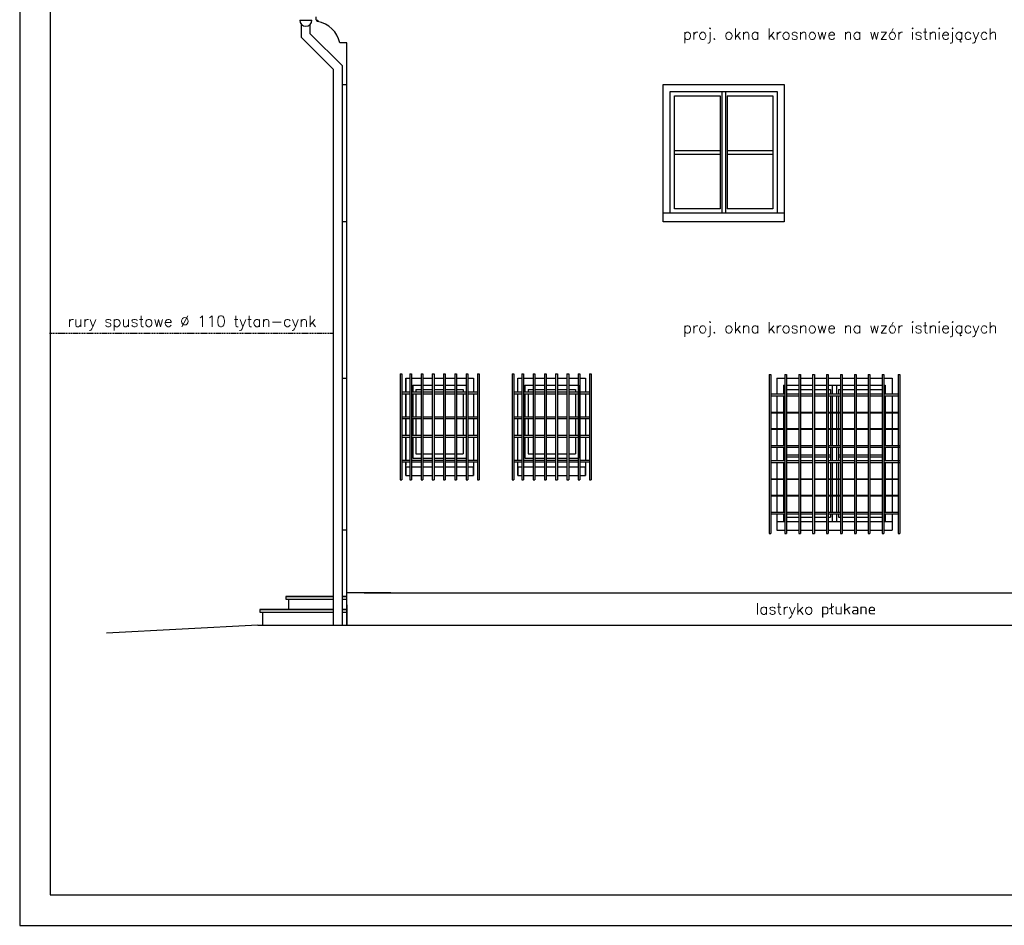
# Model space of a CAD drawing. Header units: millimetres. Extents: x 11979 to 37895, y 18730 to 47884.
# Tile 86 of 256: x 34200 to 35334, y 30286 to 31328. Entities that reach past the tile are written whole.
import ezdxf
from ezdxf.enums import TextEntityAlignment as Align

# ---------------------------------------------------------------- set-up
doc = ezdxf.new("R2010")
doc.units = ezdxf.units.MM
doc.linetypes.add('HIDDEN', pattern=[0.375, 0.25, -0.125])
for name, color, linetype in [('-LI-WIDOK', 2, 'Continuous'), ('-RAMKA', 2, 'Continuous'), ('-TABELKA', 2, 'Continuous'), ('_PROJEKTOWANE', 5, 'Continuous'), ('PROJEKTOWANE', 5, 'Continuous')]:
    doc.layers.add(name, color=color, linetype=linetype)
doc.styles.add('SIMPLEX', font='simplex')

# ---------------------------------------------------------------- blocks, each defined once
blk = doc.blocks.new('FRWERFRWFSDWR')
at = {"layer": '-RAMKA', "color": 8}
for p, q in [((7167.9, 12472.2), (7167.9, 10372.2)), ((7167.9, 10372.2), (10137.9, 10372.2))]:
    blk.add_line(p, q, dxfattribs=at)
at = {"layer": '-RAMKA', "color": 2}
for p, q in [((7202.9, 12347.2), (7202.9, 10407.2)), ((7202.9, 10407.2), (10102.9, 10407.2))]:
    blk.add_line(p, q, dxfattribs=at)

msp = doc.modelspace()

# ---------------------------------------------------------------- linework, layer by layer
at = {"layer": '-LI-WIDOK'}
for p, q in [((34541.71, 31328.1), (34541.71, 31331.55)), ((34576.69, 31301.55), (34568.71, 31301.55)), ((34576.69, 30740.55), (34576.69, 31301.55)), ((34571.69, 31253.55), (34576.69, 31253.54)), ((34941.19, 31253.55), (35080.19, 31253.55)), ((34941.19, 31095.55), (34941.19, 31253.55)), ((35080.19, 31253.55), (35080.19, 31095.55)), ((34949.19, 31245.55), (35072.19, 31245.55)), ((34949.19, 31105.55), (34949.19, 31245.55)), ((35072.19, 31245.55), (35072.19, 31105.55)), ((35080.19, 31105.55), (34941.19, 31105.55)), ((34576.69, 31095.55), (34571.69, 31095.55)), ((35080.19, 31095.55), (34941.19, 31095.55)), ((34571.69, 30915.53), (34576.69, 30915.53)), ((34644.69, 30915.53), (34649.24, 30915.53)), ((34644.69, 30899.79), (34644.69, 30915.53)), ((34644.69, 30915.53), (34644.69, 30899.79)), ((34651.24, 30915.53), (34662.24, 30915.53)), ((34664.24, 30915.53), (34675.24, 30915.53)), ((34677.24, 30915.53), (34688.24, 30915.53)), ((34690.24, 30915.53), (34701.24, 30915.53)), ((34703.24, 30915.53), (34714.24, 30915.53)), ((34716.24, 30915.53), (34722.69, 30915.53)), ((34722.69, 30915.53), (34722.69, 30899.79)), ((34773.69, 30915.53), (34778.24, 30915.53)), ((34773.69, 30899.79), (34773.69, 30915.53)), ((34780.24, 30915.53), (34791.24, 30915.53)), ((34793.24, 30915.53), (34804.24, 30915.53)), ((34806.24, 30915.53), (34817.24, 30915.53)), ((34819.24, 30915.53), (34830.24, 30915.53)), ((34832.24, 30915.53), (34843.24, 30915.53)), ((34845.24, 30915.53), (34851.69, 30915.53)), ((34851.69, 30915.53), (34851.69, 30899.79)), ((35071.69, 30915.53), (35081.11, 30915.53)), ((35071.69, 30915.53), (35071.69, 30897.42)), ((35083.11, 30915.53), (35097.11, 30915.53)), ((35099.11, 30915.53), (35113.11, 30915.53)), ((35115.11, 30915.53), (35129.11, 30915.53)), ((35131.11, 30915.53), (35145.11, 30915.53)), ((35147.11, 30915.53), (35161.11, 30915.53)), ((35163.11, 30915.53), (35177.11, 30915.53)), ((35179.11, 30915.53), (35193.11, 30915.53)), ((35195.11, 30915.53), (35204.69, 30915.53)), ((35204.69, 30915.53), (35204.69, 30897.42)), ((34652.69, 30907.53), (34662.24, 30907.53)), ((34652.69, 30907.53), (34652.69, 30899.79)), ((34664.24, 30907.53), (34675.24, 30907.53)), ((34677.24, 30907.53), (34688.24, 30907.53)), ((34690.24, 30907.53), (34701.24, 30907.53)), ((34703.24, 30907.53), (34714.24, 30907.53)), ((34781.69, 30907.53), (34791.24, 30907.53)), ((34781.69, 30907.53), (34781.69, 30899.79)), ((34793.24, 30907.53), (34804.24, 30907.53)), ((34806.24, 30907.53), (34817.24, 30907.53)), ((34819.24, 30907.53), (34830.24, 30907.53)), ((34832.24, 30907.53), (34843.24, 30907.53)), ((34843.69, 30907.53), (34843.69, 30823.53)), ((35079.69, 30907.53), (35081.11, 30907.53)), ((35079.69, 30907.53), (35079.69, 30897.42)), ((35083.11, 30907.53), (35097.11, 30907.53)), ((35099.11, 30907.53), (35113.11, 30907.53)), ((35115.11, 30907.53), (35129.11, 30907.53)), ((35131.11, 30907.53), (35145.11, 30907.53)), ((35147.11, 30907.53), (35161.11, 30907.53)), ((35163.11, 30907.53), (35177.11, 30907.53)), ((35179.11, 30907.53), (35193.11, 30907.53)), ((35195.11, 30907.53), (35196.69, 30907.53)), ((35196.69, 30907.53), (35196.69, 30897.42)), ((34644.69, 30871.22), (34644.69, 30897.79)), ((34644.69, 30897.79), (34644.69, 30871.22)), ((34652.69, 30897.79), (34652.69, 30871.22)), ((34722.69, 30897.79), (34722.69, 30871.22)), ((34773.69, 30871.22), (34773.69, 30897.79)), ((34781.69, 30897.79), (34781.69, 30871.22)), ((34851.69, 30897.79), (34851.69, 30871.22)), ((35071.69, 30895.42), (35071.69, 30876.42)), ((35079.69, 30895.42), (35079.69, 30876.42)), ((35196.69, 30895.42), (35196.69, 30876.42)), ((35204.69, 30895.42), (35204.69, 30876.42)), ((34644.69, 30849.84), (34644.69, 30869.22)), ((34644.69, 30869.22), (34644.69, 30849.84)), ((34652.69, 30869.22), (34652.69, 30849.84)), ((34722.69, 30869.22), (34722.69, 30849.84)), ((34773.69, 30849.84), (34773.69, 30869.22)), ((34781.69, 30869.22), (34781.69, 30849.84)), ((34851.69, 30869.22), (34851.69, 30849.84)), ((35071.69, 30875.92), (35071.69, 30857.58)), ((35079.69, 30875.92), (35079.69, 30857.58)), ((35196.69, 30875.92), (35196.69, 30857.58)), ((35204.69, 30875.92), (35204.69, 30857.58)), ((35071.69, 30857.08), (35071.69, 30838.08)), ((35079.69, 30857.08), (35079.69, 30838.08)), ((35196.69, 30857.08), (35196.69, 30838.08)), ((35204.69, 30857.08), (35204.69, 30838.08)), ((34644.69, 30821.27), (34644.69, 30847.84)), ((34644.69, 30847.84), (34644.69, 30821.27)), ((34652.69, 30847.84), (34652.69, 30823.53)), ((34722.69, 30847.84), (34722.69, 30821.27)), ((34773.69, 30821.27), (34773.69, 30847.84)), ((34781.69, 30847.84), (34781.69, 30823.53)), ((34851.69, 30847.84), (34851.69, 30821.27)), ((35071.69, 30836.08), (35071.69, 30820.72)), ((35079.69, 30836.08), (35079.69, 30820.72)), ((35196.69, 30836.08), (35196.69, 30820.72)), ((35204.69, 30836.08), (35204.69, 30820.72)), ((34652.69, 30824.7), (34652.69, 30823.53)), ((34652.69, 30823.53), (34662.24, 30823.53)), ((34664.24, 30823.53), (34675.24, 30823.53)), ((34677.24, 30823.53), (34688.24, 30823.53)), ((34690.24, 30823.53), (34701.24, 30823.53)), ((34703.24, 30823.53), (34714.24, 30823.53)), ((34781.69, 30824.7), (34781.69, 30823.53)), ((34781.69, 30823.53), (34791.24, 30823.53)), ((34793.24, 30823.53), (34804.24, 30823.53)), ((34806.24, 30823.53), (34817.24, 30823.53)), ((34819.24, 30823.53), (34830.24, 30823.53)), ((34832.24, 30823.53), (34843.24, 30823.53)), ((34644.69, 30803.53), (34644.69, 30819.27)), ((34644.69, 30819.27), (34644.69, 30815.53)), ((34644.69, 30813.53), (34644.69, 30803.53)), ((34644.69, 30803.53), (34644.69, 30813.53)), ((34644.69, 30813.53), (34649.24, 30813.53)), ((34651.24, 30813.53), (34662.24, 30813.53)), ((34664.24, 30813.53), (34675.24, 30813.53)), ((34677.24, 30813.53), (34688.24, 30813.53)), ((34690.24, 30813.53), (34701.24, 30813.53)), ((34703.24, 30813.53), (34714.24, 30813.53)), ((34716.24, 30813.53), (34722.69, 30813.53)), ((34722.69, 30819.27), (34722.69, 30803.53)), ((34722.69, 30803.53), (34722.69, 30813.53)), ((34722.69, 30813.53), (34722.69, 30803.53)), ((34773.69, 30803.53), (34773.69, 30819.27)), ((34773.69, 30813.53), (34773.69, 30803.53)), ((34773.69, 30803.53), (34773.69, 30813.53)), ((34773.69, 30813.53), (34778.24, 30813.53)), ((34780.24, 30813.53), (34791.24, 30813.53)), ((34793.24, 30813.53), (34804.24, 30813.53)), ((34806.24, 30813.53), (34817.24, 30813.53)), ((34819.24, 30813.53), (34830.24, 30813.53)), ((34832.24, 30813.53), (34843.24, 30813.53)), ((34845.24, 30813.53), (34851.69, 30813.53)), ((34851.69, 30819.27), (34851.69, 30803.53)), ((34851.69, 30803.53), (34851.69, 30813.53)), ((34851.69, 30813.53), (34851.69, 30803.53)), ((35071.69, 30818.72), (35071.69, 30799.72)), ((35079.69, 30818.72), (35079.69, 30799.72)), ((35196.69, 30818.72), (35196.69, 30799.72)), ((35204.69, 30818.72), (35204.69, 30799.72)), ((34644.69, 30803.53), (34649.24, 30803.53)), ((34651.24, 30803.53), (34662.24, 30803.53)), ((34664.24, 30803.53), (34675.24, 30803.53)), ((34677.24, 30803.53), (34688.24, 30803.53)), ((34690.24, 30803.53), (34701.24, 30803.53)), ((34703.24, 30803.53), (34714.24, 30803.53)), ((34716.24, 30803.53), (34722.69, 30803.53)), ((34773.69, 30803.53), (34778.24, 30803.53)), ((34780.24, 30803.53), (34791.24, 30803.53)), ((34793.24, 30803.53), (34804.24, 30803.53)), ((34806.24, 30803.53), (34817.24, 30803.53)), ((34819.24, 30803.53), (34830.24, 30803.53)), ((34832.24, 30803.53), (34843.24, 30803.53)), ((34845.24, 30803.53), (34851.69, 30803.53)), ((35071.69, 30799.22), (35071.69, 30780.87)), ((35079.69, 30799.22), (35079.69, 30780.87)), ((35196.69, 30799.22), (35196.69, 30780.87)), ((35204.69, 30799.22), (35204.69, 30780.87)), ((35071.69, 30780.37), (35071.69, 30761.37)), ((35079.69, 30780.37), (35079.69, 30761.37)), ((35196.69, 30780.37), (35196.69, 30761.37)), ((35204.69, 30780.37), (35204.69, 30761.37)), ((35071.69, 30759.37), (35071.69, 30750.53)), ((35079.69, 30759.37), (35079.69, 30750.53)), ((35196.69, 30759.37), (35196.69, 30750.53)), ((35204.69, 30759.37), (35204.69, 30750.53)), ((34576.69, 30740.55), (34571.69, 30740.55)), ((34576.69, 30668.55), (34576.69, 30740.55)), ((34576.69, 30631.32), (34576.69, 30740.55)), ((35071.69, 30750.53), (35081.11, 30750.53)), ((35071.69, 30750.53), (35071.69, 30740.53)), ((35071.69, 30740.53), (35081.11, 30740.53)), ((35083.11, 30750.53), (35097.11, 30750.53)), ((35083.11, 30740.53), (35097.11, 30740.53)), ((35099.11, 30750.53), (35113.11, 30750.53)), ((35099.11, 30740.53), (35113.11, 30740.53)), ((35115.11, 30750.53), (35129.11, 30750.53)), ((35115.11, 30740.53), (35129.11, 30740.53)), ((35131.11, 30750.53), (35145.11, 30750.53)), ((35131.11, 30740.53), (35145.11, 30740.53)), ((35147.11, 30750.53), (35161.11, 30750.53)), ((35147.11, 30740.53), (35161.11, 30740.53)), ((35163.11, 30750.53), (35177.11, 30750.53)), ((35163.11, 30740.53), (35177.11, 30740.53)), ((35179.11, 30750.53), (35193.11, 30750.53)), ((35179.11, 30740.53), (35193.11, 30740.53)), ((35195.11, 30750.53), (35204.69, 30750.53)), ((35195.11, 30740.53), (35204.69, 30740.53)), ((35204.69, 30750.53), (35204.69, 30740.53)), ((34506.69, 30664.32), (34561.69, 30664.32)), ((34561.69, 30664.32), (34506.69, 30664.32)), ((34506.69, 30664.32), (34506.69, 30661.32)), ((34506.69, 30661.32), (34561.69, 30661.32)), ((34506.69, 30661.32), (34509.69, 30661.32)), ((34509.69, 30661.32), (34509.69, 30649.32)), ((34571.69, 30664.32), (34576.69, 30664.32)), ((34576.69, 30664.32), (34571.69, 30664.32)), ((34571.69, 30661.32), (34576.69, 30661.32)), ((34627.69, 30668.55), (34576.69, 30668.55)), ((34596.69, 30668.55), (35646.69, 30668.55)), ((34476.69, 30649.32), (34561.69, 30649.32)), ((34561.69, 30649.32), (34476.69, 30649.32)), ((34476.69, 30649.32), (34476.69, 30646.32)), ((34571.69, 30649.32), (34576.69, 30649.32)), ((34576.69, 30649.32), (34571.69, 30649.32)), ((34576.69, 30654.55), (34576.69, 30631.32)), ((34476.69, 30646.32), (34561.69, 30646.32)), ((34476.69, 30646.32), (34479.69, 30646.32)), ((34479.69, 30646.32), (34479.69, 30631.32)), ((34571.69, 30646.32), (34576.69, 30646.32)), ((34474.28, 30631.32), (34300.06, 30621.96)), ((34474.28, 30631.32), (35697.69, 30631.32))]:
    msp.add_line(p, q, dxfattribs=at)
msp.add_arc((34537.99, 31295.3), 31.35, 11.49504, 80.4526, dxfattribs=at)
msp.add_ellipse((34542.15, 31328.22), major_axis=(0.392, 0.518), ratio=0.526716, start_param=2.1588376, end_param=3.8844313, dxfattribs=at)
at = {"layer": '-LI-WIDOK', "extrusion": (0, 0, -1)}
for centre, major_axis, ratio, start_param, end_param in [((34542.14, 31327.06), (1.4, 0.49), 0.4271739, 4.7335906, 7.1699133), ((34543.19, 31326.56), (0.638, 0.124), 0.526716, 1.6727625, 4.8178412)]:
    msp.add_ellipse(centre, major_axis=major_axis, ratio=ratio, start_param=start_param, end_param=end_param, dxfattribs=at)
at = {"layer": '-TABELKA'}
for p, q in [((34638.14, 30920.53), (34638.14, 30798.53)), ((34638.14, 30920.53), (34640.14, 30920.53)), ((34640.14, 30920.53), (34640.14, 30798.53)), ((34649.24, 30920.53), (34649.24, 30798.53)), ((34649.24, 30920.53), (34651.24, 30920.53)), ((34651.24, 30920.53), (34651.24, 30798.53)), ((34662.24, 30920.53), (34662.24, 30798.53)), ((34662.24, 30920.53), (34664.24, 30920.53)), ((34664.24, 30920.53), (34664.24, 30798.53)), ((34675.24, 30920.53), (34675.24, 30798.53)), ((34675.24, 30920.53), (34677.24, 30920.53)), ((34677.24, 30920.53), (34677.24, 30798.53)), ((34688.24, 30920.53), (34688.24, 30798.53)), ((34688.24, 30920.53), (34690.24, 30920.53)), ((34690.24, 30920.53), (34690.24, 30798.53)), ((34701.24, 30920.53), (34701.24, 30798.53)), ((34701.24, 30920.53), (34703.24, 30920.53)), ((34703.24, 30920.53), (34703.24, 30798.53)), ((34714.24, 30920.53), (34714.24, 30798.53)), ((34714.24, 30920.53), (34716.24, 30920.53)), ((34716.24, 30920.53), (34716.24, 30798.53)), ((34727.24, 30920.53), (34727.24, 30798.53)), ((34727.24, 30920.53), (34729.24, 30920.53)), ((34729.24, 30920.53), (34729.24, 30798.53)), ((34767.14, 30920.53), (34767.14, 30798.53)), ((34767.14, 30920.53), (34769.14, 30920.53)), ((34769.14, 30920.53), (34769.14, 30798.53)), ((34778.24, 30920.53), (34778.24, 30798.53)), ((34778.24, 30920.53), (34780.24, 30920.53)), ((34780.24, 30920.53), (34780.24, 30798.53)), ((34791.24, 30920.53), (34791.24, 30798.53)), ((34791.24, 30920.53), (34793.24, 30920.53)), ((34793.24, 30920.53), (34793.24, 30798.53)), ((34804.24, 30920.53), (34804.24, 30798.53)), ((34804.24, 30920.53), (34806.24, 30920.53)), ((34806.24, 30920.53), (34806.24, 30798.53)), ((34817.24, 30920.53), (34817.24, 30798.53)), ((34817.24, 30920.53), (34819.24, 30920.53)), ((34819.24, 30920.53), (34819.24, 30798.53)), ((34830.24, 30920.53), (34830.24, 30798.53)), ((34830.24, 30920.53), (34832.24, 30920.53)), ((34832.24, 30920.53), (34832.24, 30798.53)), ((34843.24, 30920.53), (34843.24, 30798.53)), ((34843.24, 30920.53), (34845.24, 30920.53)), ((34845.24, 30920.53), (34845.24, 30798.53)), ((34856.24, 30920.53), (34856.24, 30798.53)), ((34856.24, 30920.53), (34858.24, 30920.53)), ((34858.24, 30920.53), (34858.24, 30798.53)), ((35062.86, 30919.99), (35062.86, 30736.8)), ((35062.86, 30919.99), (35064.86, 30919.99)), ((35064.86, 30919.99), (35064.86, 30736.8)), ((35081.11, 30919.99), (35081.11, 30736.8)), ((35081.11, 30919.99), (35083.11, 30919.99)), ((35083.11, 30919.99), (35083.11, 30736.8)), ((35097.11, 30919.99), (35097.11, 30736.8)), ((35097.11, 30919.99), (35099.11, 30919.99)), ((35099.11, 30919.99), (35099.11, 30736.8)), ((35113.11, 30919.99), (35113.11, 30736.8)), ((35113.11, 30919.99), (35115.11, 30919.99)), ((35115.11, 30919.99), (35115.11, 30736.8)), ((35129.11, 30919.99), (35129.11, 30736.8)), ((35129.11, 30919.99), (35131.11, 30919.99)), ((35131.11, 30919.99), (35131.11, 30736.8)), ((35131.11, 30919.99), (35131.11, 30736.8)), ((35145.11, 30919.99), (35145.11, 30736.8)), ((35145.11, 30919.99), (35147.11, 30919.99)), ((35147.11, 30919.99), (35147.11, 30736.8)), ((35161.11, 30919.99), (35161.11, 30736.8)), ((35161.11, 30919.99), (35163.11, 30919.99)), ((35163.11, 30919.99), (35163.11, 30736.8)), ((35177.11, 30919.99), (35177.11, 30736.8)), ((35177.11, 30919.99), (35179.11, 30919.99)), ((35179.11, 30919.99), (35179.11, 30736.8)), ((35193.11, 30919.99), (35193.11, 30736.8)), ((35193.11, 30919.99), (35195.11, 30919.99)), ((35195.11, 30919.99), (35195.11, 30736.8)), ((35211.51, 30919.99), (35211.51, 30736.8)), ((35211.51, 30919.99), (35213.51, 30919.99)), ((35213.51, 30919.99), (35213.51, 30736.8)), ((34640.14, 30899.79), (34649.24, 30899.79)), ((34651.24, 30899.79), (34662.24, 30899.79)), ((34664.24, 30899.79), (34675.24, 30899.79)), ((34677.24, 30899.79), (34688.24, 30899.79)), ((34690.24, 30899.79), (34701.24, 30899.79)), ((34703.24, 30899.79), (34714.24, 30899.79)), ((34716.24, 30899.79), (34727.24, 30899.79)), ((34769.14, 30899.79), (34778.24, 30899.79)), ((34780.24, 30899.79), (34791.24, 30899.79)), ((34793.24, 30899.79), (34804.24, 30899.79)), ((34806.24, 30899.79), (34817.24, 30899.79)), ((34819.24, 30899.79), (34830.24, 30899.79)), ((34832.24, 30899.79), (34843.24, 30899.79)), ((34845.24, 30899.79), (34856.24, 30899.79)), ((34640.14, 30897.79), (34649.24, 30897.79)), ((34651.24, 30897.79), (34662.24, 30897.79)), ((34664.24, 30897.79), (34675.24, 30897.79)), ((34677.24, 30897.79), (34688.24, 30897.79)), ((34690.24, 30897.79), (34701.24, 30897.79)), ((34703.24, 30897.79), (34714.24, 30897.79)), ((34716.24, 30897.79), (34727.24, 30897.79)), ((34769.14, 30897.79), (34778.24, 30897.79)), ((34780.24, 30897.79), (34791.24, 30897.79)), ((34793.24, 30897.79), (34804.24, 30897.79)), ((34806.24, 30897.79), (34817.24, 30897.79)), ((34819.24, 30897.79), (34830.24, 30897.79)), ((34832.24, 30897.79), (34843.24, 30897.79)), ((34845.24, 30897.79), (34856.24, 30897.79)), ((35064.86, 30897.42), (35081.11, 30897.42)), ((35064.86, 30895.42), (35081.11, 30895.42)), ((35083.11, 30897.42), (35097.11, 30897.42)), ((35083.11, 30895.42), (35097.11, 30895.42)), ((35099.11, 30897.42), (35113.11, 30897.42)), ((35099.11, 30895.42), (35113.11, 30895.42)), ((35115.11, 30897.42), (35129.11, 30897.42)), ((35115.11, 30895.42), (35129.11, 30895.42)), ((35131.11, 30897.42), (35145.11, 30897.42)), ((35131.11, 30895.42), (35145.11, 30895.42)), ((35147.11, 30897.42), (35161.11, 30897.42)), ((35147.11, 30895.42), (35161.11, 30895.42)), ((35163.11, 30897.42), (35177.11, 30897.42)), ((35163.11, 30895.42), (35177.11, 30895.42)), ((35179.11, 30897.42), (35193.11, 30897.42)), ((35179.11, 30895.42), (35193.11, 30895.42)), ((35195.11, 30897.42), (35211.51, 30897.42)), ((35195.11, 30895.42), (35211.51, 30895.42)), ((35064.86, 30876.42), (35081.11, 30876.42)), ((35083.11, 30876.42), (35097.11, 30876.42)), ((35099.11, 30876.42), (35113.11, 30876.42)), ((35115.11, 30876.42), (35129.11, 30876.42)), ((35131.11, 30876.42), (35145.11, 30876.42)), ((35147.11, 30876.42), (35161.11, 30876.42)), ((35163.11, 30876.42), (35177.11, 30876.42)), ((35179.11, 30876.42), (35193.11, 30876.42)), ((35195.11, 30876.42), (35211.51, 30876.42)), ((34640.14, 30871.22), (34649.24, 30871.22)), ((34640.14, 30869.22), (34649.24, 30869.22)), ((34651.24, 30871.22), (34662.24, 30871.22)), ((34651.24, 30869.22), (34662.24, 30869.22)), ((34664.24, 30871.22), (34675.24, 30871.22)), ((34664.24, 30869.22), (34675.24, 30869.22)), ((34677.24, 30871.22), (34688.24, 30871.22)), ((34677.24, 30869.22), (34688.24, 30869.22)), ((34690.24, 30871.22), (34701.24, 30871.22)), ((34690.24, 30869.22), (34701.24, 30869.22)), ((34703.24, 30871.22), (34714.24, 30871.22)), ((34703.24, 30869.22), (34714.24, 30869.22)), ((34716.24, 30871.22), (34727.24, 30871.22)), ((34716.24, 30869.22), (34727.24, 30869.22)), ((34769.14, 30871.22), (34778.24, 30871.22)), ((34769.14, 30869.22), (34778.24, 30869.22)), ((34780.24, 30871.22), (34791.24, 30871.22)), ((34780.24, 30869.22), (34791.24, 30869.22)), ((34793.24, 30871.22), (34804.24, 30871.22)), ((34793.24, 30869.22), (34804.24, 30869.22)), ((34806.24, 30871.22), (34817.24, 30871.22)), ((34806.24, 30869.22), (34817.24, 30869.22)), ((34819.24, 30871.22), (34830.24, 30871.22)), ((34819.24, 30869.22), (34830.24, 30869.22)), ((34832.24, 30871.22), (34843.24, 30871.22)), ((34832.24, 30869.22), (34843.24, 30869.22)), ((34845.24, 30871.22), (34856.24, 30871.22)), ((34845.24, 30869.22), (34856.24, 30869.22)), ((35064.86, 30875.92), (35081.11, 30875.92)), ((35083.11, 30875.92), (35097.11, 30875.92)), ((35099.11, 30875.92), (35113.11, 30875.92)), ((35115.11, 30875.92), (35129.11, 30875.92)), ((35131.11, 30875.92), (35145.11, 30875.92)), ((35147.11, 30875.92), (35161.11, 30875.92)), ((35163.11, 30875.92), (35177.11, 30875.92)), ((35179.11, 30875.92), (35193.11, 30875.92)), ((35195.11, 30875.92), (35211.51, 30875.92)), ((35064.86, 30857.58), (35081.11, 30857.58)), ((35064.86, 30857.08), (35081.11, 30857.08)), ((35083.11, 30857.58), (35097.11, 30857.58)), ((35083.11, 30857.08), (35097.11, 30857.08)), ((35099.11, 30857.58), (35113.11, 30857.58)), ((35099.11, 30857.08), (35113.11, 30857.08)), ((35115.11, 30857.58), (35129.11, 30857.58)), ((35115.11, 30857.08), (35129.11, 30857.08)), ((35131.11, 30857.58), (35145.11, 30857.58)), ((35131.11, 30857.08), (35145.11, 30857.08)), ((35147.11, 30857.58), (35161.11, 30857.58)), ((35147.11, 30857.08), (35161.11, 30857.08)), ((35163.11, 30857.58), (35177.11, 30857.58)), ((35163.11, 30857.08), (35177.11, 30857.08)), ((35179.11, 30857.58), (35193.11, 30857.58)), ((35179.11, 30857.08), (35193.11, 30857.08)), ((35195.11, 30857.58), (35211.51, 30857.58)), ((35195.11, 30857.08), (35211.51, 30857.08)), ((34640.14, 30849.84), (34649.24, 30849.84)), ((34640.14, 30847.84), (34649.24, 30847.84)), ((34651.24, 30849.84), (34662.24, 30849.84)), ((34651.24, 30847.84), (34662.24, 30847.84)), ((34664.24, 30849.84), (34675.24, 30849.84)), ((34664.24, 30847.84), (34675.24, 30847.84)), ((34677.24, 30849.84), (34688.24, 30849.84)), ((34677.24, 30847.84), (34688.24, 30847.84)), ((34690.24, 30849.84), (34701.24, 30849.84)), ((34690.24, 30847.84), (34701.24, 30847.84)), ((34703.24, 30849.84), (34714.24, 30849.84)), ((34703.24, 30847.84), (34714.24, 30847.84)), ((34716.24, 30849.84), (34727.24, 30849.84)), ((34716.24, 30847.84), (34727.24, 30847.84)), ((34769.14, 30849.84), (34778.24, 30849.84)), ((34769.14, 30847.84), (34778.24, 30847.84)), ((34780.24, 30849.84), (34791.24, 30849.84)), ((34780.24, 30847.84), (34791.24, 30847.84)), ((34793.24, 30849.84), (34804.24, 30849.84)), ((34793.24, 30847.84), (34804.24, 30847.84)), ((34806.24, 30849.84), (34817.24, 30849.84)), ((34806.24, 30847.84), (34817.24, 30847.84)), ((34819.24, 30849.84), (34830.24, 30849.84)), ((34819.24, 30847.84), (34830.24, 30847.84)), ((34832.24, 30849.84), (34843.24, 30849.84)), ((34832.24, 30847.84), (34843.24, 30847.84)), ((34845.24, 30849.84), (34856.24, 30849.84)), ((34845.24, 30847.84), (34856.24, 30847.84)), ((35064.86, 30838.08), (35081.11, 30838.08)), ((35064.86, 30836.08), (35081.11, 30836.08)), ((35083.11, 30838.08), (35097.11, 30838.08)), ((35083.11, 30836.08), (35097.11, 30836.08)), ((35099.11, 30838.08), (35113.11, 30838.08)), ((35099.11, 30836.08), (35113.11, 30836.08)), ((35115.11, 30838.08), (35129.11, 30838.08)), ((35115.11, 30836.08), (35129.11, 30836.08)), ((35131.11, 30838.08), (35145.11, 30838.08)), ((35131.11, 30836.08), (35145.11, 30836.08)), ((35147.11, 30838.08), (35161.11, 30838.08)), ((35147.11, 30836.08), (35161.11, 30836.08)), ((35163.11, 30838.08), (35177.11, 30838.08)), ((35163.11, 30836.08), (35177.11, 30836.08)), ((35179.11, 30838.08), (35193.11, 30838.08)), ((35179.11, 30836.08), (35193.11, 30836.08)), ((35195.11, 30838.08), (35213.51, 30838.08)), ((35195.11, 30836.08), (35213.51, 30836.08)), ((34640.14, 30821.27), (34649.24, 30821.27)), ((34651.24, 30821.27), (34662.24, 30821.27)), ((34664.24, 30821.27), (34675.24, 30821.27)), ((34677.24, 30821.27), (34688.24, 30821.27)), ((34690.24, 30821.27), (34701.24, 30821.27)), ((34703.24, 30821.27), (34714.24, 30821.27)), ((34716.24, 30821.27), (34727.24, 30821.27)), ((34769.14, 30821.27), (34778.24, 30821.27)), ((34780.24, 30821.27), (34791.24, 30821.27)), ((34793.24, 30821.27), (34804.24, 30821.27)), ((34806.24, 30821.27), (34817.24, 30821.27)), ((34819.24, 30821.27), (34830.24, 30821.27)), ((34832.24, 30821.27), (34843.24, 30821.27)), ((34845.24, 30821.27), (34856.24, 30821.27)), ((35064.86, 30820.72), (35081.19, 30820.72)), ((35083.11, 30820.72), (35097.11, 30820.72)), ((35099.11, 30820.72), (35113.11, 30820.72)), ((35115.11, 30820.72), (35129.11, 30820.72)), ((35131.11, 30820.72), (35145.11, 30820.72)), ((35147.11, 30820.72), (35161.11, 30820.72)), ((35163.11, 30820.72), (35177.11, 30820.72)), ((35179.11, 30820.72), (35193.11, 30820.72)), ((35194.86, 30820.72), (35213.51, 30820.72)), ((34640.14, 30819.27), (34649.24, 30819.27)), ((34651.24, 30819.27), (34662.24, 30819.27)), ((34664.24, 30819.27), (34675.24, 30819.27)), ((34677.24, 30819.27), (34688.24, 30819.27)), ((34690.24, 30819.27), (34701.24, 30819.27)), ((34703.24, 30819.27), (34714.24, 30819.27)), ((34716.24, 30819.27), (34727.24, 30819.27)), ((34769.14, 30819.27), (34778.24, 30819.27)), ((34780.24, 30819.27), (34791.24, 30819.27)), ((34793.24, 30819.27), (34804.24, 30819.27)), ((34806.24, 30819.27), (34817.24, 30819.27)), ((34819.24, 30819.27), (34830.24, 30819.27)), ((34832.24, 30819.27), (34843.24, 30819.27)), ((34845.24, 30819.27), (34856.24, 30819.27)), ((35064.86, 30818.72), (35081.11, 30818.72)), ((35083.11, 30818.72), (35097.11, 30818.72)), ((35099.11, 30818.72), (35113.11, 30818.72)), ((35115.11, 30818.72), (35129.11, 30818.72)), ((35131.11, 30818.72), (35145.11, 30818.72)), ((35147.11, 30818.72), (35161.11, 30818.72)), ((35163.11, 30818.72), (35177.11, 30818.72)), ((35179.11, 30818.72), (35193.11, 30818.72)), ((35194.86, 30818.72), (35213.51, 30818.72)), ((34638.14, 30798.53), (34640.14, 30798.53)), ((34649.24, 30798.53), (34651.24, 30798.53)), ((34662.24, 30798.53), (34664.24, 30798.53)), ((34675.24, 30798.53), (34677.24, 30798.53)), ((34688.24, 30798.53), (34690.24, 30798.53)), ((34701.24, 30798.53), (34703.24, 30798.53)), ((34714.24, 30798.53), (34716.24, 30798.53)), ((34727.24, 30798.53), (34729.24, 30798.53)), ((34767.14, 30798.53), (34769.14, 30798.53)), ((34778.24, 30798.53), (34780.24, 30798.53)), ((34791.24, 30798.53), (34793.24, 30798.53)), ((34804.24, 30798.53), (34806.24, 30798.53)), ((34817.24, 30798.53), (34819.24, 30798.53)), ((34830.24, 30798.53), (34832.24, 30798.53)), ((34843.24, 30798.53), (34845.24, 30798.53)), ((34856.24, 30798.53), (34858.24, 30798.53)), ((35064.86, 30799.72), (35081.11, 30799.72)), ((35064.86, 30799.22), (35081.11, 30799.22)), ((35083.11, 30799.72), (35097.11, 30799.72)), ((35083.11, 30799.22), (35097.11, 30799.22)), ((35099.11, 30799.72), (35113.11, 30799.72)), ((35099.11, 30799.22), (35113.11, 30799.22)), ((35115.11, 30799.72), (35129.11, 30799.72)), ((35115.11, 30799.22), (35129.11, 30799.22)), ((35131.11, 30799.72), (35145.11, 30799.72)), ((35131.11, 30799.22), (35145.11, 30799.22)), ((35147.11, 30799.72), (35161.11, 30799.72)), ((35147.11, 30799.22), (35161.11, 30799.22)), ((35163.11, 30799.72), (35177.11, 30799.72)), ((35163.11, 30799.22), (35177.11, 30799.22)), ((35179.11, 30799.72), (35193.11, 30799.72)), ((35179.11, 30799.22), (35193.11, 30799.22)), ((35195.11, 30799.72), (35211.51, 30799.72)), ((35195.11, 30799.22), (35211.51, 30799.22)), ((35064.86, 30780.87), (35081.11, 30780.87)), ((35064.86, 30780.37), (35081.11, 30780.37)), ((35083.11, 30780.87), (35097.11, 30780.87)), ((35083.11, 30780.37), (35097.11, 30780.37)), ((35099.11, 30780.87), (35113.11, 30780.87)), ((35099.11, 30780.37), (35113.11, 30780.37)), ((35115.11, 30780.87), (35129.11, 30780.87)), ((35115.11, 30780.37), (35129.11, 30780.37)), ((35131.11, 30780.87), (35145.11, 30780.87)), ((35131.11, 30780.37), (35145.11, 30780.37)), ((35147.11, 30780.87), (35161.11, 30780.87)), ((35147.11, 30780.37), (35161.11, 30780.37)), ((35163.11, 30780.87), (35177.11, 30780.87)), ((35163.11, 30780.37), (35177.11, 30780.37)), ((35179.11, 30780.87), (35193.11, 30780.87)), ((35179.11, 30780.37), (35193.11, 30780.37)), ((35195.11, 30780.87), (35211.51, 30780.87)), ((35195.11, 30780.37), (35211.51, 30780.37)), ((35064.86, 30761.37), (35081.11, 30761.37)), ((35064.86, 30759.37), (35081.11, 30759.37)), ((35083.11, 30761.37), (35097.11, 30761.37)), ((35083.11, 30759.37), (35097.11, 30759.37)), ((35099.11, 30761.37), (35113.11, 30761.37)), ((35099.11, 30759.37), (35113.11, 30759.37)), ((35115.11, 30761.37), (35129.11, 30761.37)), ((35115.11, 30759.37), (35129.11, 30759.37)), ((35131.11, 30761.37), (35145.11, 30761.37)), ((35131.11, 30759.37), (35145.11, 30759.37)), ((35147.11, 30761.37), (35161.11, 30761.37)), ((35147.11, 30759.37), (35161.11, 30759.37)), ((35163.11, 30761.37), (35177.11, 30761.37)), ((35163.11, 30759.37), (35177.11, 30759.37)), ((35179.11, 30761.37), (35193.11, 30761.37)), ((35179.11, 30759.37), (35193.11, 30759.37)), ((35195.11, 30759.37), (35211.51, 30759.37)), ((35195.19, 30761.37), (35211.51, 30761.37)), ((35062.86, 30736.8), (35064.86, 30736.8)), ((35081.11, 30736.8), (35083.11, 30736.8)), ((35097.11, 30736.8), (35099.11, 30736.8)), ((35113.11, 30736.8), (35115.11, 30736.8)), ((35129.11, 30736.8), (35131.11, 30736.8)), ((35145.11, 30736.8), (35147.11, 30736.8)), ((35161.11, 30736.8), (35163.11, 30736.8)), ((35177.11, 30736.8), (35179.11, 30736.8)), ((35193.11, 30736.8), (35195.11, 30736.8)), ((35211.51, 30736.8), (35213.51, 30736.8))]:
    msp.add_line(p, q, dxfattribs=at)
at = {"layer": 'PROJEKTOWANE'}
for p, q in [((34522.73, 31327.73), (34536.73, 31327.73)), ((34954.19, 31240.55), (35006.69, 31240.55)), ((34954.19, 31110.55), (34954.19, 31240.55)), ((35006.69, 31240.55), (35006.69, 31177.55)), ((35008.69, 31245.55), (35008.69, 31177.55)), ((35012.69, 31245.55), (35012.69, 31177.55)), ((35014.69, 31240.55), (35067.19, 31240.55)), ((35014.69, 31240.55), (35014.69, 31177.55)), ((35067.19, 31240.55), (35067.19, 31110.55)), ((34954.19, 31177.55), (35006.69, 31177.55)), ((34954.19, 31173.55), (35006.69, 31173.55)), ((35006.69, 31177.55), (35006.69, 31110.55)), ((35008.69, 31177.55), (35008.69, 31105.55)), ((35008.69, 31173.55), (35008.69, 31105.55)), ((35012.69, 31177.55), (35012.69, 31105.55)), ((35012.69, 31177.55), (35012.69, 31105.55)), ((35014.69, 31177.55), (35067.19, 31177.55)), ((35014.69, 31177.55), (35014.69, 31110.55)), ((35014.69, 31173.55), (35067.19, 31173.55)), ((35006.69, 31110.55), (34954.19, 31110.55)), ((35067.19, 31110.55), (35014.69, 31110.55)), ((34656.44, 30902.53), (34662.24, 30902.53)), ((34656.44, 30902.53), (34656.44, 30899.79)), ((34664.24, 30902.53), (34675.24, 30902.53)), ((34677.24, 30902.53), (34688.24, 30902.53)), ((34690.24, 30902.53), (34701.24, 30902.53)), ((34703.24, 30902.53), (34710.94, 30902.53)), ((34710.94, 30902.53), (34710.94, 30899.79)), ((34785.44, 30902.53), (34791.24, 30902.53)), ((34785.44, 30902.53), (34785.44, 30899.79)), ((34793.24, 30902.53), (34804.24, 30902.53)), ((34806.24, 30902.53), (34817.24, 30902.53)), ((34819.24, 30902.53), (34830.24, 30902.53)), ((34832.24, 30902.53), (34839.94, 30902.53)), ((34839.94, 30902.53), (34839.94, 30899.79)), ((35083.44, 30902.53), (35097.11, 30902.53)), ((35099.11, 30902.53), (35113.11, 30902.53)), ((35115.11, 30902.53), (35129.11, 30902.53)), ((35131.11, 30902.53), (35133.69, 30902.53)), ((35133.69, 30902.53), (35133.69, 30897.42)), ((35135.69, 30907.53), (35135.69, 30897.42)), ((35140.69, 30907.53), (35140.69, 30897.42)), ((35142.69, 30902.53), (35145.11, 30902.53)), ((35142.69, 30902.53), (35142.69, 30897.42)), ((35147.11, 30902.53), (35161.11, 30902.53)), ((35163.11, 30902.53), (35177.11, 30902.53)), ((35179.11, 30902.53), (35193.11, 30902.53)), ((35189.36, 30902.53), (35189.61, 30902.53)), ((34656.44, 30897.79), (34656.44, 30871.22)), ((34710.94, 30897.79), (34710.94, 30871.22)), ((34785.44, 30897.79), (34785.44, 30871.22)), ((34839.94, 30897.79), (34839.94, 30871.22)), ((35133.69, 30895.42), (35133.69, 30876.42)), ((35135.69, 30895.42), (35135.69, 30876.42)), ((35140.69, 30895.42), (35140.69, 30876.42)), ((35142.69, 30895.42), (35142.69, 30876.42)), ((34656.44, 30869.22), (34656.44, 30849.84)), ((34710.94, 30869.22), (34710.94, 30849.84)), ((34785.44, 30869.22), (34785.44, 30849.84)), ((34839.94, 30869.22), (34839.94, 30849.84)), ((35133.69, 30875.92), (35133.69, 30857.58)), ((35135.69, 30875.92), (35135.69, 30857.58)), ((35140.69, 30875.92), (35140.69, 30857.58)), ((35142.69, 30875.92), (35142.69, 30857.58)), ((35133.69, 30857.08), (35133.69, 30838.08)), ((35135.69, 30857.08), (35135.69, 30838.08)), ((35140.69, 30857.08), (35140.69, 30838.08)), ((35142.69, 30857.08), (35142.69, 30838.08)), ((34656.44, 30847.84), (34656.44, 30828.53)), ((34710.94, 30847.84), (34710.94, 30828.53)), ((34785.44, 30847.84), (34785.44, 30828.53)), ((34839.94, 30847.84), (34839.94, 30828.53)), ((35133.69, 30836.08), (35133.69, 30827.23)), ((35135.69, 30836.08), (35135.69, 30820.72)), ((35140.69, 30836.08), (35140.69, 30820.72)), ((35142.69, 30836.08), (35142.69, 30827.23)), ((34656.44, 30828.53), (34662.24, 30828.53)), ((34664.24, 30828.53), (34675.24, 30828.53)), ((34677.24, 30828.53), (34688.24, 30828.53)), ((34690.24, 30828.53), (34701.24, 30828.53)), ((34703.24, 30828.53), (34710.94, 30828.53)), ((34785.44, 30828.53), (34791.24, 30828.53)), ((34793.24, 30828.53), (34804.24, 30828.53)), ((34806.24, 30828.53), (34817.24, 30828.53)), ((34819.24, 30828.53), (34830.24, 30828.53)), ((34832.24, 30828.53), (34839.94, 30828.53)), ((35083.19, 30827.23), (35096.86, 30827.23)), ((35083.19, 30825.23), (35096.86, 30825.23)), ((35099.11, 30827.23), (35113.11, 30827.23)), ((35099.11, 30825.23), (35113.11, 30825.23)), ((35115.11, 30827.23), (35129.11, 30827.23)), ((35115.11, 30825.23), (35129.11, 30825.23)), ((35131.11, 30827.23), (35133.69, 30827.23)), ((35131.11, 30825.23), (35133.69, 30825.23)), ((35133.69, 30827.23), (35133.69, 30820.72)), ((35142.69, 30827.23), (35142.69, 30820.72)), ((35142.69, 30827.23), (35145.11, 30827.23)), ((35142.69, 30825.23), (35145.11, 30825.23)), ((35147.11, 30827.23), (35161.11, 30827.23)), ((35147.11, 30825.23), (35161.11, 30825.23)), ((35163.11, 30827.23), (35177.11, 30827.23)), ((35163.11, 30825.23), (35177.11, 30825.23)), ((35179.11, 30827.23), (35193.11, 30827.23)), ((35179.11, 30825.23), (35193.11, 30825.23)), ((35133.69, 30818.72), (35133.69, 30799.72)), ((35135.69, 30818.72), (35135.69, 30799.72)), ((35140.69, 30818.72), (35140.69, 30799.72)), ((35142.69, 30818.72), (35142.69, 30799.72)), ((35133.69, 30799.22), (35133.69, 30780.87)), ((35135.69, 30799.22), (35135.69, 30780.87)), ((35140.69, 30799.22), (35140.69, 30780.87)), ((35142.69, 30799.22), (35142.69, 30780.87)), ((35133.69, 30780.37), (35133.69, 30761.37)), ((35135.69, 30780.37), (35135.69, 30761.37)), ((35140.69, 30780.37), (35140.69, 30761.37)), ((35142.69, 30780.37), (35142.69, 30761.37)), ((35083.11, 30755.53), (35097.11, 30755.53)), ((35099.11, 30755.53), (35113.11, 30755.53)), ((35115.11, 30755.53), (35129.11, 30755.53)), ((35131.11, 30755.53), (35133.69, 30755.53)), ((35133.69, 30759.37), (35133.69, 30755.53)), ((35135.69, 30759.37), (35135.69, 30750.53)), ((35140.69, 30759.37), (35140.69, 30750.53)), ((35142.69, 30759.37), (35142.69, 30755.53)), ((35142.69, 30755.53), (35145.11, 30755.53)), ((35147.11, 30755.53), (35161.11, 30755.53)), ((35163.11, 30755.53), (35177.11, 30755.53)), ((35179.11, 30755.53), (35193.11, 30755.53))]:
    msp.add_line(p, q, dxfattribs=at)
at = {"layer": 'PROJEKTOWANE', "linetype": 'HIDDEN', "ltscale": 5}
msp.add_line((34234.63, 30967.6), (34561.69, 30967.6), dxfattribs=at)
at = {"layer": 'PROJEKTOWANE'}
for points in [[(34561.69, 30631.32), (34561.69, 30631.32), (34561.69, 31270.89), (34524.73, 31307.84), (34524.73, 31322.83)], [(34571.69, 30631.32), (34571.69, 30631.32), (34571.69, 31275.03), (34534.73, 31311.99), (34534.73, 31322.83)]]:
    msp.add_lwpolyline(points, dxfattribs=at)
msp.add_arc((34529.73, 31327.73), 7, 180, 0, dxfattribs=at)

# ---------------------------------------------------------------- block references
at = {"layer": '_PROJEKTOWANE'}
msp.add_blockref('FRWERFRWFSDWR', (27032.38, 19913.59), dxfattribs=at)

# ---------------------------------------------------------------- texts
at = {"layer": 'PROJEKTOWANE', "style": 'SIMPLEX'}
for s, p in [('proj. okna krosnowe na wzór istniejących', (35144.79, 31309.98)), ('rury spustowe %%C 110 tytan-cynk', (34398.6, 30979)), ('proj. okna krosnowe na wzór istniejących', (35144.79, 30971.97)), ('lastryko płukane', (35116.79, 30647.94))]:
    msp.add_text(s, height=12.8, dxfattribs=at).set_placement(p, align=Align.MIDDLE)

doc.saveas('drawing.dxf')
